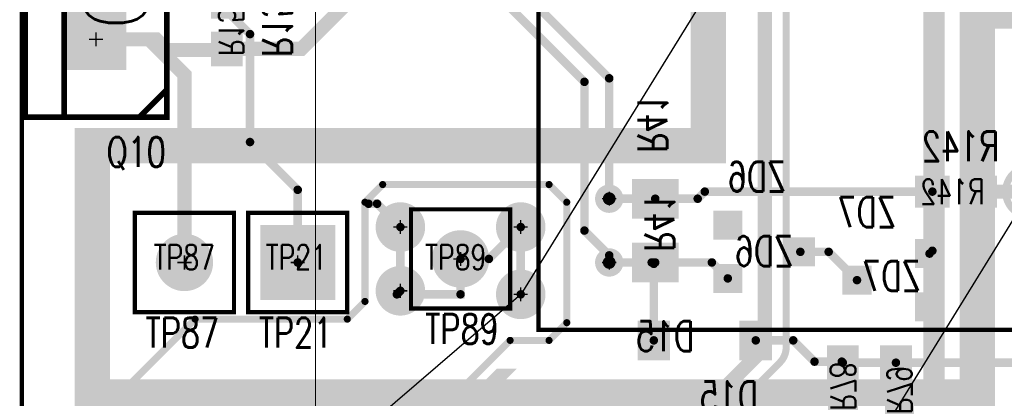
# Model space of a CAD drawing. Extents: x -7.2 to 18.3, y -5.6 to 10.9.
# Tile 28 of 112: x 1.682 to 3.073, y 3.243 to 3.778. Entities that reach past the tile are written whole.
import ezdxf
from ezdxf.enums import TextEntityAlignment as Align

# ---------------------------------------------------------------- set-up
doc = ezdxf.new("R2010")
doc.units = 0
for name, pattern in [('SIG_13', [2, 1, 1]), ('SIG_147', [2, 1, 1]), ('SIG_15', [2, 1, 1]), ('SIG_153', [2, 1, 1]), ('SIG_16', [2, 1, 1]), ('SIG_160', [2, 1, 1]), ('SIG_161', [2, 1, 1]), ('SIG_169', [2, 1, 1]), ('SIG_18', [2, 1, 1]), ('SIG_25', [2, 1, 1]), ('SIG_37', [2, 1, 1])]:
    doc.linetypes.add(name, pattern=pattern)
for name, color, linetype in [('2D_LINE_02', 112, 'CONTINUOUS'), ('COPPER_03', 130, 'CONTINUOUS'), ('DRIL_NPLTE_THRU_01', 16, 'CONTINUOUS'), ('DRIL_NPLTE_THRU_03', 146, 'CONTINUOUS'), ('DRIL_NPLTE_THRU_04', 176, 'CONTINUOUS'), ('DRIL_PLTE_THRU_01', 16, 'CONTINUOUS'), ('DRIL_PLTE_THRU_03', 146, 'CONTINUOUS'), ('DRIL_PLTE_THRU_04', 176, 'CONTINUOUS'), ('DRIL_SYMBOL', 254, 'CONTINUOUS'), ('LINK_00', 2, 'CONTINUOUS'), ('PADS_BOT', 5, 'CONTINUOUS'), ('PADS_INNER', 1, 'CONTINUOUS'), ('PADS_TOP', 1, 'CONTINUOUS'), ('PADS_XR_131', 3, 'CONTINUOUS'), ('PADS_XR_132', 6, 'CONTINUOUS'), ('PADS_XR_133', 254, 'CONTINUOUS'), ('PART_NAME_123', 255, 'CONTINUOUS'), ('PART_NAME_124', 6, 'CONTINUOUS'), ('PART_NAME_129', 2, 'CONTINUOUS'), ('PART_NAME_130', 106, 'CONTINUOUS'), ('PART_TOP_2DLINE_123', 255, 'CONTINUOUS'), ('PART_TOP_2DLINE_129', 2, 'CONTINUOUS'), ('POUR_OUTLINE_03', 130, 'CONTINUOUS'), ('POUR_VOID_03', 130, 'CONTINUOUS'), ('TRACE_01', 1, 'CONTINUOUS'), ('TRACE_03', 130, 'CONTINUOUS'), ('TRACE_04', 5, 'CONTINUOUS'), ('VIAPTS', 56, 'CONTINUOUS')]:
    doc.layers.add(name, color=color, linetype=linetype)
doc.styles.add('W0$001', font='simplex', dxfattribs={"width": 0.75})
doc.styles.add('W0$005', font='simplex', dxfattribs={"width": 0.75})
doc.styles.add('W0$006', font='simplex', dxfattribs={"width": 0.75})

# ---------------------------------------------------------------- blocks, each defined once
blk = doc.blocks.new('SMOOTH_0$05')
at = {"const_width": 0.025}
blk.add_lwpolyline([(-0.0125, 0, 1), (0.0125, 0, 1)], format="xyb", close=True, dxfattribs=at)
blk = doc.blocks.new('DRAWING_274')
at = {"layer": '2D_LINE_02', "const_width": 0.05}
blk.add_lwpolyline([(0, -0.05), (0.4099, -0.05), (0.4099, 0.35), (1.28, 0.35), (1.28, 1.6801), (1.135, 1.6801), (1.135, 2.24), (0.7849, 2.24), (0.7849, 2.465), (0.565, 2.465), (0.565, 4.55), (-1.5751, 4.55), (-1.5751, -0.48), (-0.24, -0.48), (-0.24, 0.015), (-0.49, 0.015), (-0.49, 0.5), (0, 0.5)], close=True, dxfattribs=at)
at = {"layer": '2D_LINE_02'}
for p in [(0.4099, 0.35), (1.28, 0.35)]:
    blk.add_blockref('SMOOTH_0$05', p, dxfattribs=at)
blk = doc.blocks.new('DRAWING_305')
at = {"layer": '2D_LINE_02', "const_width": 0.05}
blk.add_lwpolyline([(-1.19, -0.955), (-1.19, -2.285), (-2.06, -2.285), (-2.06, -2.64), (-0.81, -2.64), (-0.81, -2.095), (-0.475, -2.095), (-0.475, -1.665)], dxfattribs=at)
at = {"layer": '2D_LINE_02'}
for p in [(-0.81, -2.095), (-2.06, -2.285), (-1.19, -2.285), (-2.06, -2.64), (-0.81, -2.64)]:
    blk.add_blockref('SMOOTH_0$05', p, dxfattribs=at)
blk = doc.blocks.new('SMOOTH_0$01')
at = {"const_width": 0.005}
blk.add_lwpolyline([(-0.0025, 0, 1), (0.0025, 0, 1)], format="xyb", close=True, dxfattribs=at)
blk = doc.blocks.new('COPPER_313')
at = {"layer": 'COPPER_03', "const_width": 0.01}
blk.add_lwpolyline([(-0.57, -0.52), (-0.24, -0.19), (-0.025, -0.19), (0, -0.165), (0, -0.025), (0.025, 0), (0.26, 0), (0.285, -0.025), (0.285, -0.195), (0.26, -0.22), (0.205, -0.22), (0.055, -0.37), (-0.08, -0.37), (-0.25, -0.54), (-0.32, -0.54), (-0.53, -0.75)], dxfattribs=at)
at = {"layer": 'COPPER_03'}
for p in [(0.025, 0), (0.26, 0), (0, -0.025), (0.285, -0.025), (0, -0.165), (-0.24, -0.19), (-0.025, -0.19), (0.285, -0.195), (0.205, -0.22), (0.26, -0.22)]:
    blk.add_blockref('SMOOTH_0$01', p, dxfattribs=at)
blk = doc.blocks.new('POUR_VOID_123')
at = {"layer": 'POUR_VOID_03', "const_width": 0.01}
blk.add_lwpolyline([(-16.7553, -15.8772, 1), (-16.6853, -15.8772, 1)], format="xyb", close=True, dxfattribs=at)
blk = doc.blocks.new('POUR_OUTLINE_1')
at = {"layer": 'POUR_OUTLINE_03', "const_width": 0.01}
blk.add_lwpolyline([(-17.0654, -14.1672), (-17.0654, -16.0972, -0.198912), (-17.0742, -16.1184), (-17.1292, -16.1734, -0.198912), (-17.1504, -16.1822), (-17.423, -16.1822), (-17.6016, -16.3608, -3.36991), (-17.644, -16.3184), (-17.4578, -16.1322), (-17.472, -16.1322), (-17.5897, -16.2499, -0.198912), (-17.6074, -16.2572), (-17.732, -16.2572), (-17.8947, -16.4199, -0.198912), (-17.9124, -16.4272), (-17.972, -16.4272), (-18.1747, -16.6299, -0.198912)], format="xyb", dxfattribs=at)
blk.add_blockref('POUR_VOID_123', (0, 0))
blk = doc.blocks.new('POUR_HEADER_0')
blk.add_blockref('POUR_OUTLINE_1', (16.9203, 12.3322))
blk = doc.blocks.new('DRIL_HOLE_0')
blk.add_lwpolyline([(0, 0, 1), (0, 0, 1)], format="xyb", close=True)
blk = doc.blocks.new('PAD_0')
at = {"const_width": 0.04}
blk.add_lwpolyline([(-0.025, 0), (0.025, 0)], dxfattribs=at)
blk = doc.blocks.new('PAD_1')
blk.add_lwpolyline([(0, 0, 1), (0, 0, 1)], format="xyb", close=True)
blk = doc.blocks.new('PAD_2')
at = {"const_width": 0.046}
blk.add_lwpolyline([(-0.028, 0), (0.028, 0)], dxfattribs=at)
blk = doc.blocks.new('STK_BOT_11')
at = {"layer": 'DRIL_NPLTE_THRU_01'}
blk.add_blockref('DRIL_HOLE_0', (0, 0), dxfattribs=at)
at = {"layer": 'DRIL_NPLTE_THRU_03'}
blk.add_blockref('DRIL_HOLE_0', (0, 0), dxfattribs=at)
at = {"layer": 'DRIL_NPLTE_THRU_04'}
blk.add_blockref('DRIL_HOLE_0', (0, 0), dxfattribs=at)
at = {"layer": 'PADS_BOT', "rotation": 90}
blk.add_blockref('PAD_0', (0, 0), dxfattribs=at)
at = {"layer": 'PADS_INNER'}
blk.add_blockref('PAD_1', (0, 0), dxfattribs=at)
at = {"layer": 'PADS_TOP'}
blk.add_blockref('PAD_1', (0, 0), dxfattribs=at)
at = {"layer": 'PADS_XR_131', "rotation": 90}
blk.add_blockref('PAD_2', (0, 0), dxfattribs=at)
at = {"layer": 'PADS_XR_133', "rotation": 90}
blk.add_blockref('PAD_0', (0, 0), dxfattribs=at)
blk = doc.blocks.new('SYM_BOT_8')
for p in [(-0.072, 0), (0.072, 0)]:
    blk.add_blockref('STK_BOT_11', p)
blk = doc.blocks.new('PART_BOT_47')
blk.add_blockref('SYM_BOT_8', (0, 0))
at = {"layer": 'PART_NAME_124', "style": 'W0$006', "width": 0.75}
blk.add_text('D15', height=0.042, dxfattribs=at).set_placement((-0.075, -0.1))
at = {"layer": 'PART_NAME_130', "style": 'W0$001', "width": 0.75}
blk.add_text('D15', height=0.042, dxfattribs=at).set_placement((0.015, -0.015))
blk = doc.blocks.new('SMOOTH_0$008')
at = {"const_width": 0.004}
blk.add_lwpolyline([(-0.002, 0, 1), (0.002, 0, 1)], format="xyb", close=True, dxfattribs=at)
blk = doc.blocks.new('SMOOTH_0$001')
at = {"const_width": 0.0005}
blk.add_lwpolyline([(-0.00025, 0, 1), (0.00025, 0, 1)], format="xyb", close=True, dxfattribs=at)
blk = doc.blocks.new('PART_BODY_TOP_382')
at = {"layer": 'PART_TOP_2DLINE_123', "const_width": 0.008}
blk.add_lwpolyline([(-0.21, -0.1), (0.21, -0.1), (0.21, 0.1), (-0.21, 0.1)], close=True, dxfattribs=at)
for points in [[(-0.21, 0.045), (0.21, 0.045)], [(-0.171, -0.1), (-0.21, -0.061)]]:
    blk.add_lwpolyline(points, dxfattribs=at)
at = {"layer": 'PART_TOP_2DLINE_129', "const_width": 0.001}
blk.add_lwpolyline([(-0.212, -0.101), (0.208, -0.101), (0.208, 0.099), (-0.212, 0.099)], close=True, dxfattribs=at)
for points in [[(-0.212, 0.044), (0.208, 0.044)], [(-0.173, -0.101), (-0.212, -0.062)]]:
    blk.add_lwpolyline(points, dxfattribs=at)
at = {"layer": 'PART_TOP_2DLINE_123'}
for p in [(-0.21, 0.1), (0.21, 0.1), (-0.21, 0.045), (0.21, 0.045), (-0.21, -0.061), (-0.21, -0.1), (-0.171, -0.1), (0.21, -0.1)]:
    blk.add_blockref('SMOOTH_0$008', p, dxfattribs=at)
at = {"layer": 'PART_TOP_2DLINE_129'}
for p in [(-0.212, 0.099), (0.208, 0.099), (-0.212, 0.044), (0.208, 0.044), (-0.212, -0.062), (-0.212, -0.101), (-0.173, -0.101), (0.208, -0.101)]:
    blk.add_blockref('SMOOTH_0$001', p, dxfattribs=at)
blk = doc.blocks.new('DRIL_SYMBOL_0$055')
at = {"layer": 'DRIL_SYMBOL', "const_width": 0.002}
for points in [[(-0.01, 0), (0.01, 0)], [(0, -0.01), (0, 0.01)]]:
    blk.add_lwpolyline(points, dxfattribs=at)
blk = doc.blocks.new('DRIL_HOLE_0$055')
at = {"const_width": 0.0275}
blk.add_lwpolyline([(-0.01375, 0, 1), (0.01375, 0, 1)], format="xyb", close=True, dxfattribs=at)
blk.add_blockref('DRIL_SYMBOL_0$055', (0, 0))
blk = doc.blocks.new('PAD_110')
at = {"const_width": 0.04}
blk.add_lwpolyline([(0, -0.02, 1), (0, 0.02, 1)], format="xyb", close=True, dxfattribs=at)
blk = doc.blocks.new('PAD_111')
at = {"const_width": 0.08}
blk.add_lwpolyline([(-0.04, 0), (0.04, 0)], dxfattribs=at)
blk = doc.blocks.new('PAD_112')
at = {"const_width": 0.086}
blk.add_lwpolyline([(-0.043, 0), (0.043, 0)], dxfattribs=at)
blk = doc.blocks.new('STK_TOP_69')
at = {"layer": 'DRIL_PLTE_THRU_01'}
blk.add_blockref('DRIL_HOLE_0$055', (0, 0), dxfattribs=at)
at = {"layer": 'DRIL_PLTE_THRU_03'}
blk.add_blockref('DRIL_HOLE_0$055', (0, 0), dxfattribs=at)
at = {"layer": 'DRIL_PLTE_THRU_04'}
blk.add_blockref('DRIL_HOLE_0$055', (0, 0), dxfattribs=at)
at = {"layer": 'PADS_BOT'}
blk.add_blockref('PAD_111', (0, 0), dxfattribs=at)
at = {"layer": 'PADS_INNER'}
blk.add_blockref('PAD_110', (0, 0), dxfattribs=at)
at = {"layer": 'PADS_TOP'}
blk.add_blockref('PAD_111', (0, 0), dxfattribs=at)
at = {"layer": 'PADS_XR_131'}
blk.add_blockref('PAD_112', (0, 0), dxfattribs=at)
at = {"layer": 'PADS_XR_132'}
blk.add_blockref('PAD_112', (0, 0), dxfattribs=at)
blk = doc.blocks.new('PAD_113')
at = {"const_width": 0.043}
blk.add_lwpolyline([(0, -0.0215, 1), (0, 0.0215, 1)], format="xyb", close=True, dxfattribs=at)
blk = doc.blocks.new('STK_TOP_68')
at = {"layer": 'DRIL_PLTE_THRU_01'}
blk.add_blockref('DRIL_HOLE_0$055', (0, 0), dxfattribs=at)
at = {"layer": 'DRIL_PLTE_THRU_03'}
blk.add_blockref('DRIL_HOLE_0$055', (0, 0), dxfattribs=at)
at = {"layer": 'DRIL_PLTE_THRU_04'}
blk.add_blockref('DRIL_HOLE_0$055', (0, 0), dxfattribs=at)
at = {"layer": 'PADS_BOT'}
blk.add_blockref('PAD_110', (0, 0), dxfattribs=at)
at = {"layer": 'PADS_INNER'}
blk.add_blockref('PAD_110', (0, 0), dxfattribs=at)
at = {"layer": 'PADS_TOP'}
blk.add_blockref('PAD_110', (0, 0), dxfattribs=at)
at = {"layer": 'PADS_XR_131'}
blk.add_blockref('PAD_113', (0, 0), dxfattribs=at)
at = {"layer": 'PADS_XR_132'}
blk.add_blockref('PAD_113', (0, 0), dxfattribs=at)
blk = doc.blocks.new('SYM_TOP_55')
for name, p in [('PART_BODY_TOP_382', (0, 0)), ('STK_TOP_69', (-0.1, 0)), ('STK_TOP_68', (0, 0)), ('STK_TOP_68', (0.1, 0))]:
    blk.add_blockref(name, p)
blk = doc.blocks.new('PART_TOP_227')
blk.add_blockref('SYM_TOP_55', (0, 0))
at = {"layer": 'PART_NAME_123', "style": 'W0$006', "width": 0.75}
blk.add_text('Q10', height=0.042, rotation=270, dxfattribs=at).set_placement((-0.2799, -0.0149))
at = {"layer": 'PART_NAME_129', "style": 'W0$001', "width": 0.75}
blk.add_text('Q10', height=0.084, dxfattribs=at).set_placement((-0.0849, -0.0699))
blk = doc.blocks.new('PAD_38')
at = {"const_width": 0.05}
blk.add_lwpolyline([(-0.03, 0), (0.03, 0)], dxfattribs=at)
blk = doc.blocks.new('PAD_37')
at = {"const_width": 0.056}
blk.add_lwpolyline([(-0.033, 0), (0.033, 0)], dxfattribs=at)
blk = doc.blocks.new('STK_BOT_10')
at = {"layer": 'DRIL_NPLTE_THRU_01'}
blk.add_blockref('DRIL_HOLE_0', (0, 0), dxfattribs=at)
at = {"layer": 'DRIL_NPLTE_THRU_03'}
blk.add_blockref('DRIL_HOLE_0', (0, 0), dxfattribs=at)
at = {"layer": 'DRIL_NPLTE_THRU_04'}
blk.add_blockref('DRIL_HOLE_0', (0, 0), dxfattribs=at)
at = {"layer": 'PADS_BOT', "rotation": 90}
blk.add_blockref('PAD_38', (0, 0), dxfattribs=at)
at = {"layer": 'PADS_INNER'}
blk.add_blockref('PAD_1', (0, 0), dxfattribs=at)
at = {"layer": 'PADS_TOP'}
blk.add_blockref('PAD_1', (0, 0), dxfattribs=at)
at = {"layer": 'PADS_XR_131', "rotation": 90}
blk.add_blockref('PAD_37', (0, 0), dxfattribs=at)
at = {"layer": 'PADS_XR_133', "rotation": 90}
blk.add_blockref('PAD_38', (0, 0), dxfattribs=at)
blk = doc.blocks.new('SYM_BOT_10')
for p in [(-0.045, 0), (0.045, 0)]:
    blk.add_blockref('STK_BOT_10', p)
blk = doc.blocks.new('PART_BOT_261')
blk.add_blockref('SYM_BOT_10', (0, 0))
at = {"layer": 'PART_NAME_124', "style": 'W0$006', "width": 0.75}
blk.add_text('R41', height=0.042, rotation=180, dxfattribs=at).set_placement((-0.11, 0.025))
at = {"layer": 'PART_NAME_130', "style": 'W0$001', "width": 0.75}
blk.add_text('R41', height=0.042, rotation=180, dxfattribs=at).set_placement((0.0299, 0.0151))
blk = doc.blocks.new('PAD_47')
at = {"const_width": 0.039}
blk.add_lwpolyline([(-0.0215, 0), (0.0215, 0)], dxfattribs=at)
blk = doc.blocks.new('PAD_46')
at = {"const_width": 0.045}
blk.add_lwpolyline([(-0.0245, 0), (0.0245, 0)], dxfattribs=at)
blk = doc.blocks.new('STK_BOT_14')
at = {"layer": 'DRIL_PLTE_THRU_01'}
blk.add_blockref('DRIL_HOLE_0', (0, 0), dxfattribs=at)
at = {"layer": 'DRIL_PLTE_THRU_03'}
blk.add_blockref('DRIL_HOLE_0', (0, 0), dxfattribs=at)
at = {"layer": 'DRIL_PLTE_THRU_04'}
blk.add_blockref('DRIL_HOLE_0', (0, 0), dxfattribs=at)
at = {"layer": 'PADS_BOT'}
blk.add_blockref('PAD_47', (0, 0), dxfattribs=at)
at = {"layer": 'PADS_INNER'}
blk.add_blockref('PAD_1', (0, 0), dxfattribs=at)
at = {"layer": 'PADS_TOP'}
blk.add_blockref('PAD_1', (0, 0), dxfattribs=at)
at = {"layer": 'PADS_XR_131'}
blk.add_blockref('PAD_46', (0, 0), dxfattribs=at)
at = {"layer": 'PADS_XR_133'}
blk.add_blockref('PAD_47', (0, 0), dxfattribs=at)
blk = doc.blocks.new('SYM_BOT_36')
for p in [(-0.0335, 0), (0.0335, 0)]:
    blk.add_blockref('STK_BOT_14', p)
blk = doc.blocks.new('PART_BOT_291')
blk.add_blockref('SYM_BOT_36', (0, 0))
at = {"layer": 'PART_NAME_124', "style": 'W0$006', "width": 0.75}
blk.add_text('R142', height=0.042, dxfattribs=at).set_placement((-0.0609, 0.043))
at = {"layer": 'PART_NAME_130', "style": 'W0$001', "width": 0.75}
blk.add_text('R142', height=0.035, dxfattribs=at).set_placement((0.0051, 0), align=Align.MIDDLE_CENTER)
blk = doc.blocks.new('PART_BOT_293')
blk.add_blockref('SYM_BOT_36', (0, 0))
at = {"layer": 'PART_NAME_124', "style": 'W0$006', "width": 0.75}
blk.add_text('R150', height=0.042, rotation=180, dxfattribs=at).set_placement((0.045, -0.05))
at = {"layer": 'PART_NAME_130', "style": 'W0$001', "width": 0.75}
blk.add_text('R150', height=0.035, rotation=180, dxfattribs=at).set_placement((-0.002, -0.006), align=Align.MIDDLE_CENTER)
blk = doc.blocks.new('PART_BOT_315')
blk.add_blockref('SYM_BOT_36', (0, 0))
at = {"layer": 'PART_NAME_124', "style": 'W0$006', "width": 0.75}
blk.add_text('R78', height=0.042, dxfattribs=at).set_placement((-0.2149, -0.0249))
at = {"layer": 'PART_NAME_130', "style": 'W0$001', "width": 0.75}
blk.add_text('R78', height=0.035, dxfattribs=at).set_placement((0, 0.0003), align=Align.MIDDLE_CENTER)
blk = doc.blocks.new('PART_BOT_316')
blk.add_blockref('SYM_BOT_36', (0, 0))
at = {"layer": 'PART_NAME_124', "style": 'W0$006', "width": 0.75}
blk.add_text('R79', height=0.042, rotation=180, dxfattribs=at).set_placement((0.2049, 0.0199))
at = {"layer": 'PART_NAME_130', "style": 'W0$001', "width": 0.75}
blk.add_text('R79', height=0.035, rotation=180, dxfattribs=at).set_placement((0.0049, -0.0051), align=Align.MIDDLE_CENTER)
blk = doc.blocks.new('SMOOTH_0$006')
at = {"const_width": 0.003}
blk.add_lwpolyline([(-0.0015, 0, 1), (0.0015, 0, 1)], format="xyb", close=True, dxfattribs=at)
blk = doc.blocks.new('PART_BODY_TOP_358')
at = {"layer": 'PART_TOP_2DLINE_123', "const_width": 0.006}
blk.add_lwpolyline([(-0.07, -0.07), (-0.07, 0.07), (0.07, 0.07), (0.07, -0.07)], close=True, dxfattribs=at)
at = {"layer": 'PART_TOP_2DLINE_129', "const_width": 0.001}
blk.add_lwpolyline([(-0.07, -0.07), (-0.07, 0.07), (0.07, 0.07), (0.07, -0.07)], close=True, dxfattribs=at)
at = {"layer": 'PART_TOP_2DLINE_123'}
for p in [(-0.07, 0.07), (0.07, 0.07), (-0.07, -0.07), (0.07, -0.07)]:
    blk.add_blockref('SMOOTH_0$006', p, dxfattribs=at)
at = {"layer": 'PART_TOP_2DLINE_129'}
for p in [(-0.07, 0.07), (0.07, 0.07), (-0.07, -0.07), (0.07, -0.07)]:
    blk.add_blockref('SMOOTH_0$001', p, dxfattribs=at)
blk = doc.blocks.new('DRIL_SYMBOL_0$04')
at = {"layer": 'DRIL_SYMBOL', "const_width": 0.002}
for points in [[(-0.01, 0), (0.01, 0)], [(0, -0.01), (0, 0.01)]]:
    blk.add_lwpolyline(points, dxfattribs=at)
blk = doc.blocks.new('DRIL_HOLE_0$04')
at = {"const_width": 0.02}
blk.add_lwpolyline([(-0.01, 0, 1), (0.01, 0, 1)], format="xyb", close=True, dxfattribs=at)
blk.add_blockref('DRIL_SYMBOL_0$04', (0, 0))
blk = doc.blocks.new('PAD_55')
at = {"const_width": 0.0375}
blk.add_lwpolyline([(0, -0.01875, 1), (0, 0.01875, 1)], format="xyb", close=True, dxfattribs=at)
blk = doc.blocks.new('PAD_58')
at = {"const_width": 0.0405}
blk.add_lwpolyline([(0, -0.02025, 1), (0, 0.02025, 1)], format="xyb", close=True, dxfattribs=at)
blk = doc.blocks.new('STK_TOP_36')
at = {"layer": 'DRIL_PLTE_THRU_01'}
blk.add_blockref('DRIL_HOLE_0$04', (0, 0), dxfattribs=at)
at = {"layer": 'DRIL_PLTE_THRU_03'}
blk.add_blockref('DRIL_HOLE_0$04', (0, 0), dxfattribs=at)
at = {"layer": 'DRIL_PLTE_THRU_04'}
blk.add_blockref('DRIL_HOLE_0$04', (0, 0), dxfattribs=at)
at = {"layer": 'PADS_BOT'}
blk.add_blockref('PAD_55', (0, 0), dxfattribs=at)
at = {"layer": 'PADS_INNER'}
blk.add_blockref('PAD_55', (0, 0), dxfattribs=at)
at = {"layer": 'PADS_TOP'}
blk.add_blockref('PAD_55', (0, 0), dxfattribs=at)
at = {"layer": 'PADS_XR_131'}
blk.add_blockref('PAD_58', (0, 0), dxfattribs=at)
at = {"layer": 'PADS_XR_132'}
blk.add_blockref('PAD_58', (0, 0), dxfattribs=at)
blk = doc.blocks.new('SYM_TOP_31')
for name in ['PART_BODY_TOP_358', 'STK_TOP_36']:
    blk.add_blockref(name, (0, 0))
blk = doc.blocks.new('PART_TOP_387')
blk.add_blockref('SYM_TOP_31', (0, 0))
at = {"layer": 'PART_NAME_123', "style": 'W0$006', "width": 0.75}
blk.add_text('TP87', height=0.042, rotation=270, dxfattribs=at).set_placement((-0.1201, 0.055))
at = {"layer": 'PART_NAME_129', "style": 'W0$001', "width": 0.75}
blk.add_text('TP87', height=0.035, rotation=270, dxfattribs=at).set_placement((-0.01, 0.0001), align=Align.CENTER)
blk = doc.blocks.new('PART_TOP_395')
blk.add_blockref('SYM_TOP_31', (0, 0))
at = {"layer": 'PART_NAME_123', "style": 'W0$006', "width": 0.75}
blk.add_text('TP89', height=0.042, rotation=270, dxfattribs=at).set_placement((-0.1201, 0.05))
at = {"layer": 'PART_NAME_129', "style": 'W0$001', "width": 0.75}
blk.add_text('TP89', height=0.035, rotation=270, dxfattribs=at).set_placement((-0.015, 0.05))
blk = doc.blocks.new('PART_BODY_TOP_366')
at = {"layer": 'PART_TOP_2DLINE_123', "const_width": 0.006}
blk.add_lwpolyline([(-0.07, -0.07), (-0.07, 0.07), (0.07, 0.07), (0.07, -0.07)], close=True, dxfattribs=at)
at = {"layer": 'PART_TOP_2DLINE_129', "const_width": 0.001}
blk.add_lwpolyline([(-0.07, -0.07), (-0.07, 0.07), (0.07, 0.07), (0.07, -0.07)], close=True, dxfattribs=at)
at = {"layer": 'PART_TOP_2DLINE_123'}
for p in [(-0.07, 0.07), (0.07, 0.07), (-0.07, -0.07), (0.07, -0.07)]:
    blk.add_blockref('SMOOTH_0$006', p, dxfattribs=at)
at = {"layer": 'PART_TOP_2DLINE_129'}
for p in [(-0.07, 0.07), (0.07, 0.07), (-0.07, -0.07), (0.07, -0.07)]:
    blk.add_blockref('SMOOTH_0$001', p, dxfattribs=at)
blk = doc.blocks.new('DRIL_SYMBOL_0$063')
at = {"layer": 'DRIL_SYMBOL', "const_width": 0.002}
for points in [[(-0.01, 0), (0.01, 0)], [(0, -0.01), (0, 0.01)]]:
    blk.add_lwpolyline(points, dxfattribs=at)
blk = doc.blocks.new('DRIL_HOLE_0$063')
at = {"const_width": 0.0315}
blk.add_lwpolyline([(-0.01575, 0, 1), (0.01575, 0, 1)], format="xyb", close=True, dxfattribs=at)
blk.add_blockref('DRIL_SYMBOL_0$063', (0, 0))
blk = doc.blocks.new('PAD_79')
at = {"const_width": 0.1}
blk.add_lwpolyline([(-0.05, 0), (0.05, 0)], dxfattribs=at)
blk = doc.blocks.new('PAD_80')
at = {"const_width": 0.106}
blk.add_lwpolyline([(-0.053, 0), (0.053, 0)], dxfattribs=at)
blk = doc.blocks.new('STK_TOP_47')
at = {"layer": 'DRIL_PLTE_THRU_01'}
blk.add_blockref('DRIL_HOLE_0$063', (0, 0), dxfattribs=at)
at = {"layer": 'DRIL_PLTE_THRU_03'}
blk.add_blockref('DRIL_HOLE_0$063', (0, 0), dxfattribs=at)
at = {"layer": 'DRIL_PLTE_THRU_04'}
blk.add_blockref('DRIL_HOLE_0$063', (0, 0), dxfattribs=at)
at = {"layer": 'PADS_BOT'}
blk.add_blockref('PAD_79', (0, 0), dxfattribs=at)
at = {"layer": 'PADS_INNER'}
blk.add_blockref('PAD_79', (0, 0), dxfattribs=at)
at = {"layer": 'PADS_TOP'}
blk.add_blockref('PAD_79', (0, 0), dxfattribs=at)
at = {"layer": 'PADS_XR_131'}
blk.add_blockref('PAD_80', (0, 0), dxfattribs=at)
at = {"layer": 'PADS_XR_132'}
blk.add_blockref('PAD_80', (0, 0), dxfattribs=at)
blk = doc.blocks.new('SYM_TOP_39')
for name in ['PART_BODY_TOP_366', 'STK_TOP_47']:
    blk.add_blockref(name, (0, 0))
blk = doc.blocks.new('PART_TOP_399')
blk.add_blockref('SYM_TOP_39', (0, 0))
at = {"layer": 'PART_NAME_123', "style": 'W0$005', "width": 0.75}
blk.add_text('TP21', height=0.042, dxfattribs=at).set_placement((-0.055, -0.1201))
at = {"layer": 'PART_NAME_129', "style": 'W0$001', "width": 0.75}
blk.add_text('TP21', height=0.035, dxfattribs=at).set_placement((-0.0451, -0.01))
blk = doc.blocks.new('PAD_11')
at = {"const_width": 0.035}
blk.add_lwpolyline([(-0.0175, 0), (0.0175, 0)], dxfattribs=at)
blk = doc.blocks.new('PAD_12')
at = {"const_width": 0.041}
blk.add_lwpolyline([(-0.0205, 0), (0.0205, 0)], dxfattribs=at)
blk = doc.blocks.new('STK_BOT_9')
at = {"layer": 'DRIL_NPLTE_THRU_01'}
blk.add_blockref('DRIL_HOLE_0', (0, 0), dxfattribs=at)
at = {"layer": 'DRIL_NPLTE_THRU_03'}
blk.add_blockref('DRIL_HOLE_0', (0, 0), dxfattribs=at)
at = {"layer": 'DRIL_NPLTE_THRU_04'}
blk.add_blockref('DRIL_HOLE_0', (0, 0), dxfattribs=at)
at = {"layer": 'PADS_BOT'}
blk.add_blockref('PAD_11', (0, 0), dxfattribs=at)
at = {"layer": 'PADS_INNER'}
blk.add_blockref('PAD_1', (0, 0), dxfattribs=at)
at = {"layer": 'PADS_TOP'}
blk.add_blockref('PAD_1', (0, 0), dxfattribs=at)
at = {"layer": 'PADS_XR_131'}
blk.add_blockref('PAD_12', (0, 0), dxfattribs=at)
at = {"layer": 'PADS_XR_133'}
blk.add_blockref('PAD_11', (0, 0), dxfattribs=at)
blk = doc.blocks.new('SYM_BOT_6')
for p in [(0, 0.05), (-0.0375, -0.0525), (0.0375, -0.0525)]:
    blk.add_blockref('STK_BOT_9', p)
blk = doc.blocks.new('PART_BOT_419')
blk.add_blockref('SYM_BOT_6', (0, 0))
at = {"layer": 'PART_NAME_124', "style": 'W0$006', "width": 0.75}
blk.add_text('ZD6', height=0.042, rotation=270, dxfattribs=at).set_placement((0.085, 0.03))
at = {"layer": 'PART_NAME_130', "style": 'W0$001', "width": 0.75}
blk.add_text('ZD6', height=0.042, rotation=270, dxfattribs=at).set_placement((-0.02, 0.0399))
blk = doc.blocks.new('PART_BOT_420')
blk.add_blockref('SYM_BOT_6', (0, 0))
at = {"layer": 'PART_NAME_124', "style": 'W0$006', "width": 0.75}
blk.add_text('ZD7', height=0.042, rotation=90, dxfattribs=at).set_placement((-0.075, -0.005))
at = {"layer": 'PART_NAME_130', "style": 'W0$001', "width": 0.75}
blk.add_text('ZD7', height=0.042, rotation=90, dxfattribs=at).set_placement((0.015, -0.0399))
blk = doc.blocks.new('PART_BODY_TOP_389')
at = {"layer": 'PART_TOP_2DLINE_123', "const_width": 0.006}
blk.add_lwpolyline([(-1, 0.325), (1, 0.325), (1, -0.16), (-1, -0.16)], close=True, dxfattribs=at)
blk.add_lwpolyline([(1, -0.16), (-1, -0.16)], dxfattribs=at)
at = {"layer": 'PART_TOP_2DLINE_129', "const_width": 0.001}
blk.add_lwpolyline([(-1.05, 0.325), (1, 0.325), (1, -0.575), (-1.05, -0.575)], close=True, dxfattribs=at)
blk.add_lwpolyline([(1, -0.16), (-1.05, -0.16)], dxfattribs=at)
blk = doc.blocks.new('SYM_TOP_62')
blk.add_blockref('PART_BODY_TOP_389', (0, 0))
blk = doc.blocks.new('PART_TOP_421')
blk.add_blockref('SYM_TOP_62', (0, 0))
blk = doc.blocks.new('PART_BODY_TOP_367')
at = {"layer": 'PART_TOP_2DLINE_123', "const_width": 0.006}
blk.add_lwpolyline([(-0.761, 0.405), (-0.761, -0.96), (0.76, -0.96), (0.76, 0.41)], dxfattribs=at)
at = {"layer": 'PART_TOP_2DLINE_129', "const_width": 0.001}
blk.add_lwpolyline([(-0.761, 0.961), (0.76, 0.961), (0.76, -0.961), (-0.761, -0.961)], close=True, dxfattribs=at)
at = {"layer": 'PART_TOP_2DLINE_123'}
blk.add_blockref('SMOOTH_0$006', (0.76, -0.96), dxfattribs=at)
at = {"layer": 'PART_TOP_2DLINE_129'}
blk.add_blockref('SMOOTH_0$001', (0.76, -0.961), dxfattribs=at)
blk = doc.blocks.new('STK_TOP_48')
at = {"layer": 'DRIL_PLTE_THRU_01'}
blk.add_blockref('DRIL_HOLE_0', (0, 0), dxfattribs=at)
at = {"layer": 'DRIL_PLTE_THRU_03'}
blk.add_blockref('DRIL_HOLE_0', (0, 0), dxfattribs=at)
at = {"layer": 'DRIL_PLTE_THRU_04'}
blk.add_blockref('DRIL_HOLE_0', (0, 0), dxfattribs=at)
at = {"layer": 'PADS_BOT'}
blk.add_blockref('PAD_1', (0, 0), dxfattribs=at)
at = {"layer": 'PADS_INNER'}
blk.add_blockref('PAD_1', (0, 0), dxfattribs=at)
at = {"layer": 'PADS_TOP'}
blk.add_blockref('PAD_1', (0, 0), dxfattribs=at)
at = {"layer": 'PADS_XR_131'}
blk.add_blockref('PAD_1', (0, 0), dxfattribs=at)
at = {"layer": 'PADS_XR_132'}
blk.add_blockref('PAD_1', (0, 0), dxfattribs=at)
blk = doc.blocks.new('SYM_TOP_40')
for name, p in [('PART_BODY_TOP_367', (0, 0)), ('STK_TOP_48', (0.394, -0.3602)), ('STK_TOP_48', (0.591, -0.3602))]:
    blk.add_blockref(name, p)
blk = doc.blocks.new('PART_TOP_433')
blk.add_blockref('SYM_TOP_40', (0, 0))
blk = doc.blocks.new('SMOOTH_0$012')
at = {"const_width": 0.006}
blk.add_lwpolyline([(-0.003, 0, 1), (0.003, 0, 1)], format="xyb", close=True, dxfattribs=at)
blk = doc.blocks.new('TRACE_456')
at = {"layer": 'TRACE_03', "linetype": 'SIG_15', "const_width": 0.012}
blk.add_lwpolyline([(2.2201, 3.485), (2.1872, 3.5179), (2.1751, 3.5179)], dxfattribs=at)
at = {"layer": 'TRACE_03'}
for p in [(2.1751, 3.5179), (2.1872, 3.5179), (2.2201, 3.485)]:
    blk.add_blockref('SMOOTH_0$012', p, dxfattribs=at)
blk = doc.blocks.new('SMOOTH_0$02')
at = {"const_width": 0.01}
blk.add_lwpolyline([(-0.005, 0, 1), (0.005, 0, 1)], format="xyb", close=True, dxfattribs=at)
blk = doc.blocks.new('DRIL_SYMBOL_0$03')
at = {"layer": 'DRIL_SYMBOL', "const_width": 0.002}
for points in [[(-0.01, 0), (0.01, 0)], [(0, -0.01), (0, 0.01)]]:
    blk.add_lwpolyline(points, dxfattribs=at)
blk = doc.blocks.new('DRIL_HOLE_0$03')
at = {"const_width": 0.015}
blk.add_lwpolyline([(-0.0075, 0, 1), (0.0075, 0, 1)], format="xyb", close=True, dxfattribs=at)
blk.add_blockref('DRIL_SYMBOL_0$03', (0, 0))
blk = doc.blocks.new('PAD_5')
at = {"const_width": 0.035}
blk.add_lwpolyline([(0, -0.0175, 1), (0, 0.0175, 1)], format="xyb", close=True, dxfattribs=at)
blk = doc.blocks.new('PAD_189')
at = {"const_width": 0.0275}
blk.add_lwpolyline([(0, -0.01375, 1), (0, 0.01375, 1)], format="xyb", close=True, dxfattribs=at)
blk = doc.blocks.new('STK_TOP_3')
at = {"layer": 'DRIL_PLTE_THRU_01'}
blk.add_blockref('DRIL_HOLE_0$03', (0, 0), dxfattribs=at)
at = {"layer": 'DRIL_PLTE_THRU_03'}
blk.add_blockref('DRIL_HOLE_0$03', (0, 0), dxfattribs=at)
at = {"layer": 'DRIL_PLTE_THRU_04'}
blk.add_blockref('DRIL_HOLE_0$03', (0, 0), dxfattribs=at)
at = {"layer": 'PADS_BOT'}
blk.add_blockref('PAD_189', (0, 0), dxfattribs=at)
at = {"layer": 'PADS_INNER'}
blk.add_blockref('PAD_5', (0, 0), dxfattribs=at)
at = {"layer": 'PADS_TOP'}
blk.add_blockref('PAD_189', (0, 0), dxfattribs=at)
blk = doc.blocks.new('SYM_TOP_1')
blk.add_blockref('STK_TOP_3', (0, 0))
blk = doc.blocks.new('DRIL_SYMBOL_0$018')
at = {"layer": 'DRIL_SYMBOL', "const_width": 0.002}
for points in [[(-0.01, 0), (0.01, 0)], [(0, -0.01), (0, 0.01)]]:
    blk.add_lwpolyline(points, dxfattribs=at)
blk = doc.blocks.new('DRIL_HOLE_0$018')
at = {"const_width": 0.009}
blk.add_lwpolyline([(-0.0045, 0, 1), (0.0045, 0, 1)], format="xyb", close=True, dxfattribs=at)
blk.add_blockref('DRIL_SYMBOL_0$018', (0, 0))
blk = doc.blocks.new('PAD_138')
at = {"const_width": 0.02}
blk.add_lwpolyline([(0, -0.01, 1), (0, 0.01, 1)], format="xyb", close=True, dxfattribs=at)
blk = doc.blocks.new('STK_TOP_4')
at = {"layer": 'DRIL_PLTE_THRU_01'}
blk.add_blockref('DRIL_HOLE_0$018', (0, 0), dxfattribs=at)
at = {"layer": 'DRIL_PLTE_THRU_03'}
blk.add_blockref('DRIL_HOLE_0$018', (0, 0), dxfattribs=at)
at = {"layer": 'DRIL_PLTE_THRU_04'}
blk.add_blockref('DRIL_HOLE_0$018', (0, 0), dxfattribs=at)
at = {"layer": 'PADS_BOT'}
blk.add_blockref('PAD_138', (0, 0), dxfattribs=at)
at = {"layer": 'PADS_INNER'}
blk.add_blockref('PAD_138', (0, 0), dxfattribs=at)
at = {"layer": 'PADS_TOP'}
blk.add_blockref('PAD_138', (0, 0), dxfattribs=at)
blk = doc.blocks.new('SYM_TOP_2')
blk.add_blockref('STK_TOP_4', (0, 0))

msp = doc.modelspace()

# ---------------------------------------------------------------- linework, layer by layer
at = {"layer": 'LINK_00', "linetype": 'SIG_15'}
for p, q in [((3.07, 4.49), (2.3901, 3.39)), ((2.3901, 3.39), (1.3252, 2.4749))]:
    msp.add_line(p, q, dxfattribs=at)
at = {"layer": 'LINK_00', "linetype": 'SIG_16'}
msp.add_line((2.9201, 3.2265), (3.1101, 3.535), dxfattribs=at)
at = {"layer": 'TRACE_01', "linetype": 'SIG_25', "const_width": 0.03}
msp.add_lwpolyline([(2.84, 2.975), (2.974, 3.109), (2.974, 5.258), (2.7, 5.532), (2.7, 5.61)], dxfattribs=at)
at = {"layer": 'TRACE_01', "linetype": 'SIG_13', "const_width": 0.012}
msp.add_lwpolyline([(2.0751, 3.435), (2.0751, 3.5376), (2.0077, 3.605), (2.0077, 3.7574), (1.9152, 3.8499), (1.7902, 3.8499)], dxfattribs=at)
at = {"layer": 'TRACE_01', "linetype": 'SIG_169', "const_width": 0.02}
msp.add_lwpolyline([(1.9151, 3.435), (1.9152, 3.6999), (1.8652, 3.7499), (1.7902, 3.7499)], dxfattribs=at)
at = {"layer": 'TRACE_03', "linetype": 'SIG_18', "const_width": 0.02}
msp.add_lwpolyline([(2.175, 3.04), (2.395, 3.26), (2.68, 3.26), (2.735, 3.315), (2.735, 5.245), (2.675, 5.305), (2.62, 5.305)], dxfattribs=at)
at = {"layer": 'TRACE_03', "linetype": 'SIG_161', "const_width": 0.012}
msp.add_lwpolyline([(2.5151, 3.525), (2.5151, 3.695), (2.4002, 3.8099), (2.4002, 4.2149), (2.3152, 4.2999)], dxfattribs=at)
at = {"layer": 'TRACE_03', "linetype": 'SIG_160', "const_width": 0.012}
msp.add_lwpolyline([(2.5151, 3.435), (2.5151, 3.445), (2.4801, 3.48), (2.4801, 3.69), (2.3652, 3.8049), (2.3652, 4.0999), (2.3152, 4.1499)], dxfattribs=at)
at = {"layer": 'TRACE_03', "linetype": 'SIG_15', "const_width": 0.012}
for points in [[(2.2201, 3.395), (2.2201, 3.485)], [(2.3051, 3.44), (2.3451, 3.44), (2.3901, 3.485)], [(2.3901, 3.39), (2.3901, 3.485)], [(2.2151, 3.39), (2.3051, 3.39), (2.3051, 3.44)], [(2.2151, 3.39), (2.2201, 3.395)]]:
    msp.add_lwpolyline(points, dxfattribs=at)
at = {"layer": 'TRACE_04', "linetype": 'SIG_169', "const_width": 0.02}
for points in [[(1.975, 3.7365), (2.08, 3.7365), (2.4585, 4.115), (2.745, 4.115), (2.865, 4.235)], [(1.7902, 3.7499), (1.875, 3.7499), (1.8899, 3.735), (1.9735, 3.735), (1.975, 3.7365)]]:
    msp.add_lwpolyline(points, dxfattribs=at)
at = {"layer": 'TRACE_04', "linetype": 'SIG_161', "const_width": 0.012}
for points in [[(2.5801, 3.525), (2.6401, 3.525), (2.6501, 3.535), (2.9716, 3.535)], [(2.9676, 3.4475), (2.9716, 3.4515), (2.9716, 3.535)], [(2.5151, 3.525), (2.5801, 3.525)]]:
    msp.add_lwpolyline(points, dxfattribs=at)
at = {"layer": 'TRACE_04', "linetype": 'SIG_16', "const_width": 0.02}
msp.add_lwpolyline([(3.0386, 3.535), (3.1101, 3.535)], dxfattribs=at)
at = {"layer": 'TRACE_04', "linetype": 'SIG_37', "const_width": 0.012}
msp.add_lwpolyline([(2.7851, 3.45), (2.8251, 3.45), (2.8651, 3.41)], dxfattribs=at)
at = {"layer": 'TRACE_04', "linetype": 'SIG_160', "const_width": 0.012}
for points in [[(2.5151, 3.435), (2.5801, 3.435)], [(2.5751, 3.435), (2.6601, 3.435), (2.6826, 3.4125)], [(2.5751, 3.435), (2.5801, 3.435)], [(2.5781, 3.325), (2.5781, 3.433), (2.5801, 3.435)]]:
    msp.add_lwpolyline(points, dxfattribs=at)
at = {"layer": 'TRACE_04', "linetype": 'SIG_147', "const_width": 0.012}
for points in [[(2.9201, 3.2935), (3.4301, 3.2935), (3.5566, 3.42), (3.7516, 3.42), (3.7517, 3.4199)], [(2.7221, 3.325), (2.7751, 3.325), (2.8051, 3.295), (2.8436, 3.295), (2.8451, 3.2935)], [(2.8451, 3.2935), (2.9201, 3.2935)]]:
    msp.add_lwpolyline(points, dxfattribs=at)

# ---------------------------------------------------------------- block references
for name, p in [('DRAWING_274', (1.3752, 3.2499)), ('DRAWING_305', (3.8451, 5.885)), ('TRACE_456', (0, 0)), ('PART_TOP_399', (2.0751, 3.435))]:
    msp.add_blockref(name, p)
at = {"linetype": 'SIG_153'}
msp.add_blockref('POUR_HEADER_0', (2.9101, 7.08), dxfattribs=at)
for name, p, rotation in [('PART_TOP_421', (1.5252, 4.2249), 90), ('PART_TOP_433', (3.3752, 4.0999), 270), ('PART_TOP_227', (1.7902, 3.8499), 90), ('PART_TOP_387', (1.9151, 3.435), 90), ('PART_TOP_395', (2.3051, 3.44), 90)]:
    msp.add_blockref(name, p, dxfattribs=dict(rotation=rotation))
at = {"xscale": -1}
for name, p, rotation in [('PART_BOT_293', (1.975, 3.77), -270), ('PART_BOT_261', (2.5801, 3.48), -270), ('PART_BOT_419', (2.7351, 3.45), -90), ('PART_BOT_420', (2.9151, 3.41), -270), ('PART_BOT_315', (2.8451, 3.26), -90), ('PART_BOT_316', (2.9201, 3.26), -270)]:
    msp.add_blockref(name, p, dxfattribs=dict(at, rotation=rotation))
for name, p in [('PART_BOT_291', (3.0051, 3.535)), ('PART_BOT_47', (2.6501, 3.325))]:
    msp.add_blockref(name, p, dxfattribs=at)
at = {"linetype": 'SIG_15'}
msp.add_blockref('COPPER_313', (2.1701, 3.545), dxfattribs=at)
at = {"layer": 'TRACE_01'}
for name, p in [('SMOOTH_0$02', (1.7902, 3.7499)), ('SMOOTH_0$02', (1.8652, 3.7499)), ('SMOOTH_0$012', (2.0077, 3.7574)), ('SMOOTH_0$02', (1.9152, 3.6999)), ('SMOOTH_0$012', (2.0077, 3.605)), ('SMOOTH_0$012', (2.0751, 3.5376)), ('SMOOTH_0$02', (1.9151, 3.435)), ('SMOOTH_0$012', (2.0751, 3.435))]:
    msp.add_blockref(name, p, dxfattribs=at)
at = {"layer": 'TRACE_03'}
for name, p in [('SMOOTH_0$012', (2.5151, 3.695)), ('SMOOTH_0$012', (2.4801, 3.69)), ('SMOOTH_0$012', (2.5151, 3.525)), ('SMOOTH_0$012', (2.2201, 3.485)), ('SMOOTH_0$012', (2.3901, 3.485)), ('SMOOTH_0$012', (2.3901, 3.485)), ('SMOOTH_0$012', (2.4801, 3.48)), ('SMOOTH_0$012', (2.5151, 3.445)), ('SMOOTH_0$012', (2.3051, 3.44)), ('SMOOTH_0$012', (2.3051, 3.44)), ('SMOOTH_0$012', (2.3451, 3.44)), ('SMOOTH_0$012', (2.5151, 3.435)), ('SMOOTH_0$012', (2.2151, 3.39)), ('SMOOTH_0$012', (2.2151, 3.39)), ('SMOOTH_0$012', (2.2201, 3.395)), ('SMOOTH_0$012', (2.2201, 3.395)), ('SMOOTH_0$012', (2.3051, 3.39)), ('SMOOTH_0$012', (2.3901, 3.39)), ('SMOOTH_0$02', (2.735, 3.315)), ('SMOOTH_0$02', (2.395, 3.26)), ('SMOOTH_0$02', (2.68, 3.26))]:
    msp.add_blockref(name, p, dxfattribs=at)
at = {"layer": 'TRACE_04'}
for name, p in [('SMOOTH_0$02', (1.7902, 3.7499)), ('SMOOTH_0$02', (1.875, 3.7499)), ('SMOOTH_0$02', (1.8899, 3.735)), ('SMOOTH_0$02', (1.9735, 3.735)), ('SMOOTH_0$02', (1.975, 3.7365)), ('SMOOTH_0$02', (1.975, 3.7365)), ('SMOOTH_0$02', (2.08, 3.7365)), ('SMOOTH_0$012', (2.6501, 3.535)), ('SMOOTH_0$012', (2.9716, 3.535)), ('SMOOTH_0$012', (2.9716, 3.535)), ('SMOOTH_0$02', (3.0386, 3.535)), ('SMOOTH_0$012', (2.5151, 3.525)), ('SMOOTH_0$012', (2.5801, 3.525)), ('SMOOTH_0$012', (2.5801, 3.525)), ('SMOOTH_0$012', (2.6401, 3.525)), ('SMOOTH_0$012', (2.7851, 3.45)), ('SMOOTH_0$012', (2.8251, 3.45)), ('SMOOTH_0$012', (2.9676, 3.4475)), ('SMOOTH_0$012', (2.9716, 3.4515)), ('SMOOTH_0$012', (2.5151, 3.435)), ('SMOOTH_0$012', (2.5751, 3.435)), ('SMOOTH_0$012', (2.5751, 3.435)), ('SMOOTH_0$012', (2.5781, 3.433)), ('SMOOTH_0$012', (2.5801, 3.435)), ('SMOOTH_0$012', (2.5801, 3.435)), ('SMOOTH_0$012', (2.5801, 3.435)), ('SMOOTH_0$012', (2.6601, 3.435)), ('SMOOTH_0$012', (2.6826, 3.4125)), ('SMOOTH_0$012', (2.8651, 3.41)), ('SMOOTH_0$012', (2.5781, 3.325)), ('SMOOTH_0$012', (2.7221, 3.325)), ('SMOOTH_0$012', (2.7751, 3.325)), ('SMOOTH_0$012', (2.8051, 3.295)), ('SMOOTH_0$012', (2.8436, 3.295)), ('SMOOTH_0$012', (2.8451, 3.2935)), ('SMOOTH_0$012', (2.8451, 3.2935)), ('SMOOTH_0$012', (2.9201, 3.2935)), ('SMOOTH_0$012', (2.9201, 3.2935))]:
    msp.add_blockref(name, p, dxfattribs=at)
at = {"layer": 'VIAPTS', "linetype": 'SIG_161'}
msp.add_blockref('SYM_TOP_2', (2.5151, 3.525), dxfattribs=at)
at = {"layer": 'VIAPTS', "linetype": 'SIG_15'}
for p in [(2.2201, 3.485), (2.3901, 3.485), (2.2201, 3.395), (2.3901, 3.39)]:
    msp.add_blockref('SYM_TOP_1', p, dxfattribs=at)
at = {"layer": 'VIAPTS', "linetype": 'SIG_160'}
msp.add_blockref('SYM_TOP_2', (2.5151, 3.435), dxfattribs=at)

doc.saveas('drawing.dxf')
